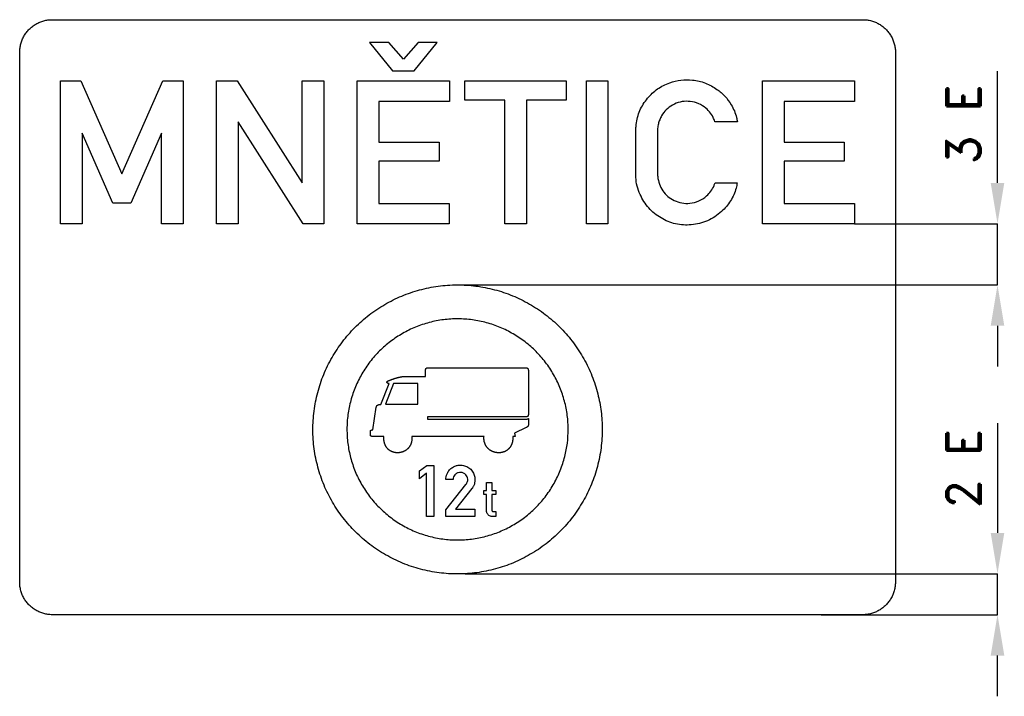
# Model space of a CAD drawing. Header units: millimetres. Extents: x 776 to 4819, y -3278 to 6065.
# Tile 2 of 4: x 1350 to 4243, y -546 to 1444. Entities that reach past the tile are written whole.
import ezdxf

# ---------------------------------------------------------------- set-up
doc = ezdxf.new("R2010")
doc.units = ezdxf.units.MM
doc.header["$LTSCALE"] = 5
doc.layers.add('Kóty', color=2, linetype='Continuous')
doc.layers.add('Značka', color=7, linetype='Continuous')
doc.styles.get("Standard").update_dxf_attribs({"font": 'romand.shx', "height": 100})

msp = doc.modelspace()

# ---------------------------------------------------------------- linework, layer by layer
at = {"layer": 'Kóty'}
for p, q in [((4223.5, 964.1), (4223.5, 1292.2)), ((3803.1, 844.1), (4223.7, 844.1)), ((2634.4, 664.1), (4223.7, 664.1)), ((4223.5, 544.1), (4223.5, 424.1)), ((4223.5, 257.8), (4223.5, -65.5)), ((2659.1, -185.5), (4223.7, -185.5)), ((3705.4, -305.9), (4223.7, -305.9)), ((4223.5, -545.9), (4223.5, -425.9))]:
    msp.add_line(p, q, dxfattribs=at)
for points in [[(4223.5, 664.1), (4223.5, 844.1)], [(4223.5, -305.9), (4223.5, -185.5)]]:
    msp.add_lwpolyline(points, dxfattribs=at)
for points in [[(4203.5, 964.1), (4243.5, 964.1), (4223.5, 844.1)], [(4203.5, 544.1), (4243.5, 544.1), (4223.5, 664.1)], [(4203.5, -65.5), (4243.5, -65.5), (4223.5, -185.5)], [(4203.5, -425.9), (4243.5, -425.9), (4223.5, -305.9)]]:
    msp.add_solid(points, dxfattribs=at)
at = {"layer": 'Značka', "color": 251}
for points in [[(1446, -305.9), (1445.6, -305.9), (1445.2, -305.9, -0.03218), (1432.8, -305, -0.035443), (1420.7, -302.5, -0.036267), (1408.9, -298.5, -0.034421), (1397.8, -292.9, -0.033721), (1387.4, -286, -0.034085), (1378.1, -277.8, -0.034209), (1369.9, -268.5, -0.034229), (1363, -258.1, -0.034044), (1357.4, -247, -0.033412), (1353.4, -235.2, -0.034127), (1350.8, -223.1, -0.036745), (1350, -210.7), (1350, -210.3), (1350, -209.9), (1350, 1348.1), (1350, 1348.5), (1350, 1348.8, -0.03218), (1350.9, 1361.2, -0.035443), (1353.4, 1373.4, -0.036267), (1357.4, 1385.2, -0.034421), (1363, 1396.3, -0.033721), (1369.9, 1406.6, -0.034085), (1378.1, 1416, -0.034209), (1387.4, 1424.2, -0.034229), (1397.8, 1431.1, -0.034044), (1408.9, 1436.7, -0.033412), (1420.7, 1440.7, -0.034127), (1432.9, 1443.3, -0.036745), (1445.2, 1444.1), (1445.6, 1444.1), (1446, 1444.1), (3827.5, 1444.1), (3827.9, 1444.1), (3828.2, 1444.1, -0.03218), (3840.6, 1443.2, -0.035443), (3852.8, 1440.7, -0.036267), (3864.6, 1436.7, -0.034421), (3875.7, 1431.1, -0.033721), (3886.1, 1424.2, -0.034085), (3895.4, 1416, -0.034209), (3903.6, 1406.7, -0.034229), (3910.5, 1396.3, -0.034044), (3916.1, 1385.2, -0.033412), (3920.1, 1373.4, -0.034127), (3922.7, 1361.2, -0.036745), (3923.5, 1348.8), (3923.5, 1348.5), (3923.5, 1348.1), (3923.5, -209.9), (3923.5, -210.3), (3923.5, -210.7, -0.03218), (3922.6, -223.1, -0.035443), (3920.1, -235.2, -0.036267), (3916.1, -247, -0.034421), (3910.5, -258.1, -0.033721), (3903.6, -268.5, -0.034085), (3895.4, -277.8, -0.034209), (3886.1, -286, -0.034229), (3875.7, -292.9, -0.034044), (3864.6, -298.5, -0.033412), (3852.8, -302.5, -0.034127), (3840.6, -305.1, -0.036745), (3828.2, -305.9), (3827.9, -305.9), (3827.5, -305.9), (1446, -305.9)], [(3458.7, 964.1, -0.003816), (3457.1, 956.3, -0.011439), (3455.3, 948.6, -0.074263), (3439, 911.3, -0.07334), (3412.4, 879.9, -0.08747), (3371.4, 852.6, -0.087035), (3323.5, 840.9, -0.081784), (3277.4, 843.6, -0.08264), (3234.8, 860.9, -0.082251), (3198.7, 890.5, -0.076608), (3173.4, 929.9, -0.04905), (3164.3, 954.5, -0.064051), (3161, 980.2, -0.006455), (3161, 983.3, -0.002149), (3161.1, 986.4), (3161.1, 1127.4, -0.002029), (3161.4, 1131.7, -0.006078), (3161.8, 1135.9, -0.076271), (3172.6, 1176.8, -0.07692), (3195.3, 1212.9, -0.073289), (3224.5, 1240.3, -0.069833), (3260.2, 1258.4, -0.059245), (3293.3, 1266.5, -0.060628), (3327.3, 1266.6, -0.068021), (3365, 1257.6, -0.066413), (3399.1, 1239, -0.054), (3422.5, 1218.7, -0.055388), (3440.9, 1193.9, -0.038274), (3450.2, 1175.6, -0.040685), (3456.4, 1156.2, -0.009638), (3457.8, 1150.2, -0.003213), (3459, 1144.1), (3393.3, 1144.1, 0.005205), (3390.7, 1150.4, 0.015619), (3387.9, 1156.6, 0.06078), (3376.9, 1173.5, 0.062685), (3361.9, 1187.3, 0.078732), (3339.4, 1199.3, 0.078054), (3314.3, 1203.9, 0.073304), (3290.6, 1201.8, 0.073372), (3268.6, 1193, 0.069984), (3250.2, 1179.3, 0.07029), (3236.4, 1161.3, 0.038764), (3230.8, 1150, 0.035398), (3226.9, 1138, 0.02205), (3225.4, 1131.1, 0.028822), (3224.7, 1124.1, 0.006426), (3224.6, 1122.3, 0.00214), (3224.5, 1120.4), (3224.5, 987.5, 0.001844), (3224.7, 984.8, 0.005519), (3225, 982, 0.059571), (3229.9, 960.7, 0.068114), (3240, 941.2, 0.072023), (3254.6, 924.5, 0.068624), (3273.4, 912.4, 0.071735), (3295.8, 905, 0.073122), (3319.3, 904.2, 0.082628), (3345.5, 911, 0.081788), (3368.2, 925.8, 0.058785), (3381.2, 939.8, 0.059236), (3390.4, 956.3, 0.010199), (3392, 960.2, 0.003403), (3393.5, 964.1), (3458.7, 964.1)], [(2714.5, 218.5), (2502.5, 218.5), (2502.5, 218.4), (2502.5, 218.3), (2502.5, 217.7), (2502.6, 217.2), (2502.6, 216.6), (2502.6, 216.1), (2502.6, 215.5), (2502.6, 215), (2502.7, 214.6), (2502.7, 214.1), (2502.7, 213.7), (2502.7, 213.2), (2502.7, 213.1), (2502.7, 213), (2502.7, 212.7), (2502.7, 212.4), (2502.7, 211.8), (2502.6, 211.2, -0.007755), (2502.6, 209.6, -0.008205), (2502.4, 208.1, -0.011512), (2502.2, 206, -0.012022), (2501.8, 204, -0.012346), (2501.4, 202, -0.012488), (2500.9, 200, -0.010883), (2500.4, 198.4, -0.012605), (2499.8, 196.8, -0.014123), (2499, 194.9, -0.008699), (2498.1, 193.1, -0.008712), (2497.2, 191.3, -0.014552), (2496.2, 189.6, -0.013654), (2495.3, 188.2, -0.011883), (2494.3, 186.8, -0.011163), (2493.3, 185.5, -0.011452), (2492.2, 184.2, -0.009503), (2491.3, 183.3, -0.009962), (2490.4, 182.3, -0.011241), (2489.2, 181.2, -0.008228), (2487.9, 180.1, -0.009527), (2486.4, 178.9, -0.013117), (2484.9, 177.8, -0.011801), (2483.5, 176.9, -0.010583), (2482.2, 176.1, -0.010047), (2480.8, 175.3, -0.010176), (2479.3, 174.6, -0.008361), (2478.2, 174.1, -0.008698), (2477, 173.6, -0.00986), (2475.5, 173, -0.007399), (2474, 172.5, -0.008852), (2472.2, 172, -0.011909), (2470.3, 171.5, -0.01073), (2468.8, 171.1, -0.009815), (2467.2, 170.9, -0.009448), (2465.7, 170.6, -0.009617), (2464.1, 170.5, -0.007985), (2462.9, 170.4, -0.008433), (2461.6, 170.4, -0.009582), (2460, 170.3, -0.007079), (2458.4, 170.4, -0.008623), (2456.6, 170.5, -0.012024), (2454.7, 170.7, -0.011026), (2453.1, 170.9, -0.010222), (2451.6, 171.2, -0.009986), (2450.1, 171.5, -0.010306), (2448.6, 171.9, -0.008673), (2447.4, 172.3, -0.009271), (2446.2, 172.7, -0.010656), (2444.7, 173.3, -0.007992), (2443.3, 173.9, -0.009943), (2441.5, 174.7, -0.013695), (2439.9, 175.6, -0.012492), (2438.5, 176.4, -0.011529), (2437.2, 177.2, -0.011221), (2435.9, 178.2, -0.011568), (2434.6, 179.1, -0.00974), (2433.7, 179.9, -0.010465), (2432.7, 180.8, -0.011994), (2431.6, 181.9, -0.008931), (2430.5, 183.1, -0.009683), (2429.4, 184.4, -0.013089), (2428.4, 185.7, -0.01166), (2427.6, 186.9, -0.010345), (2426.8, 188.1, -0.009715), (2426, 189.3, -0.009729), (2425.4, 190.5, -0.007898), (2424.8, 191.5, -0.008099), (2424.4, 192.6, -0.009106), (2423.8, 193.9, -0.006784), (2423.3, 195.2, -0.010255), (2422.5, 197.3, -0.013261), (2421.9, 199.4, -0.01187), (2421.4, 201.2, -0.011015), (2421, 203, -0.010456), (2420.7, 204.8, -0.010192), (2420.5, 206.7, -0.008999), (2420.3, 208.1, -0.010945), (2420.3, 209.6, -0.010638), (2420.3, 211.5, -0.002176), (2420.3, 213.3), (2420.3, 214), (2420.3, 214.6), (2420.3, 215.1), (2420.3, 215.6), (2420.4, 216.1), (2420.4, 216.6), (2420.4, 217), (2420.4, 217.4), (2420.5, 217.8), (2420.5, 218.3), (2420.5, 218.4), (2420.5, 218.5), (2388, 218.5), (2388, 218.5), (2388, 218.5), (2387.9, 218.5), (2387.9, 218.5), (2387.8, 218.5), (2387.8, 218.5), (2387.7, 218.5), (2387.7, 218.5), (2387.6, 218.5), (2387.6, 218.5), (2387.6, 218.5), (2387.5, 218.5), (2387.2, 218.5), (2386.8, 218.5), (2386.5, 218.5), (2386.2, 218.5), (2385.9, 218.5), (2385.6, 218.5), (2385.4, 218.6), (2385.2, 218.6), (2384.9, 218.7), (2384.6, 218.7), (2384.4, 218.7), (2384.2, 218.8), (2384, 218.8), (2383.9, 218.9), (2383.7, 218.9), (2383.5, 219), (2383.4, 219), (2383.3, 219.1), (2383.1, 219.1), (2383, 219.2), (2382.8, 219.3), (2382.7, 219.3), (2382.6, 219.4), (2382.5, 219.4), (2382.4, 219.5), (2382.3, 219.6), (2382.3, 219.6), (2382.2, 219.7), (2382.1, 219.7), (2382, 219.8), (2381.9, 219.9), (2381.8, 220), (2381.8, 220), (2381.7, 220.1), (2381.6, 220.2), (2381.5, 220.3), (2381.5, 220.3), (2381.4, 220.4), (2381.4, 220.5), (2381.3, 220.6), (2381.2, 220.7), (2381.2, 220.8), (2381.1, 220.9), (2381.1, 220.9), (2381, 221), (2381, 221.1), (2380.9, 221.2), (2380.9, 221.3), (2380.9, 221.4), (2380.8, 221.5), (2380.8, 221.6), (2380.8, 221.7), (2380.7, 221.8), (2380.7, 221.9), (2380.7, 222), (2380.7, 222.1), (2380.7, 222.1), (2380.6, 222.2), (2380.6, 222.3), (2380.6, 222.4), (2380.6, 222.5), (2380.6, 222.7), (2380.5, 222.8), (2380.5, 222.9), (2380.5, 223), (2380.5, 223.1), (2380.5, 223.2), (2380.5, 223.3), (2380.5, 223.4), (2380.5, 223.6), (2380.5, 223.6), (2380.5, 223.6), (2380.5, 223.7), (2380.5, 223.7), (2380.5, 223.7), (2380.5, 223.8), (2380.5, 223.8), (2380.5, 223.8), (2380.5, 223.9), (2380.5, 223.9), (2380.5, 224), (2380.5, 224.1), (2380.5, 224.3), (2380.5, 224.6), (2380.5, 225.1), (2380.5, 225.7), (2380.5, 226.4), (2380.5, 227.1), (2380.5, 227.9), (2380.5, 228.6), (2380.5, 229.2), (2380.5, 229.8), (2380.5, 230.5), (2380.5, 231.2), (2380.5, 231.5), (2380.5, 231.8), (2380.5, 232.1), (2380.5, 232.4), (2380.6, 232.6), (2380.6, 232.9), (2380.6, 233.1), (2380.7, 233.3, -0.008134), (2380.7, 233.5), (2380.8, 233.8), (2380.8, 234), (2380.8, 234.1), (2380.9, 234.3), (2380.9, 234.4), (2381, 234.6), (2381, 234.7), (2381.1, 234.8), (2381.1, 234.9, -0.007651), (2381.2, 235.1), (2381.3, 235.2, -0.005953), (2381.4, 235.4, -0.009222), (2381.4, 235.5, -0.008782), (2381.5, 235.6, -0.008298), (2381.6, 235.7, -0.008246), (2381.7, 235.8, -0.008646), (2381.7, 235.9, -0.007457), (2381.8, 236, -0.008233), (2381.9, 236.1, -0.009391), (2382, 236.2, -0.006589), (2382.1, 236.3, -0.007624), (2382.2, 236.4, -0.010647), (2382.3, 236.5, -0.009557), (2382.4, 236.6, -0.008394), (2382.5, 236.7, -0.007869), (2382.6, 236.8, -0.007948), (2382.7, 236.8, -0.006409), (2382.8, 236.9), (2382.9, 236.9, -0.007392), (2383, 237), (2383.1, 237.1, -0.007782), (2383.3, 237.2, -0.009389), (2383.4, 237.2, -0.008026), (2383.6, 237.3), (2383.7, 237.3), (2383.9, 237.4), (2384, 237.4), (2384.1, 237.5), (2384.2, 237.5), (2384.4, 237.5), (2384.5, 237.6), (2384.6, 237.6), (2384.7, 237.6), (2384.8, 237.6), (2384.9, 237.7), (2385, 237.7), (2385.1, 237.7), (2385.1, 237.7), (2385.2, 237.7), (2385.3, 237.7), (2385.4, 237.8), (2385.6, 237.8), (2385.7, 237.8), (2385.9, 237.8), (2386, 237.8), (2386.2, 237.8), (2386.3, 237.8), (2386.4, 237.8), (2386.5, 237.9), (2386.7, 237.9), (2386.8, 237.9), (2386.8, 237.9), (2386.9, 237.9), (2386.9, 237.9), (2387, 237.9), (2387, 237.9), (2387.1, 237.9), (2387.1, 237.9), (2387.2, 237.9), (2387.2, 237.9), (2387.2, 237.9), (2387.2, 237.9), (2387.3, 237.9), (2398, 304.3), (2398, 304.3), (2398, 304.3), (2398, 304.3), (2398, 304.4), (2398, 304.4), (2398, 304.5), (2398.1, 304.6), (2398.1, 304.7), (2398.1, 304.8), (2398.1, 304.9), (2398.2, 305), (2398.2, 305.1), (2398.2, 305.2), (2398.2, 305.3), (2398.2, 305.4), (2398.3, 305.4), (2398.3, 305.4), (2398.3, 305.5), (2398.3, 305.6), (2398.4, 305.8), (2398.4, 305.9, -0.003216), (2398.6, 306.3, -0.005076), (2398.7, 306.7, -0.009313), (2399, 307.2, -0.01259), (2399.2, 307.7, -0.015253), (2399.4, 308.1, -0.017813), (2399.7, 308.6, -0.015508), (2400, 308.9, -0.015123), (2400.2, 309.3, -0.017391), (2400.6, 309.6, -0.01842), (2400.9, 309.9, -0.002654), (2401, 310), (2401.1, 310.1), (2401.1, 310.1), (2401.1, 310.1), (2401.1, 310.1), (2401.1, 310.1), (2401.1, 310.1), (2401.1, 310.1), (2401.1, 310.1), (2401.2, 310.1), (2401.2, 310.1), (2401.2, 310.2), (2401.2, 310.2), (2401.2, 310.2), (2401.3, 310.3, -0.004054), (2401.4, 310.3, -0.010254), (2401.7, 310.5, -0.008922), (2401.9, 310.7, -0.020091), (2402.5, 311, -0.017938), (2403.1, 311.3, -0.021404), (2404.1, 311.7, -0.017376), (2405, 312, -0.014701), (2406, 312.2, -0.012686), (2407, 312.4, -0.00864), (2407.8, 312.5, -0.007504), (2408.5, 312.6, -0.007064), (2409.3, 312.7, -0.007173), (2410.1, 312.8), (2410.3, 312.8), (2410.4, 312.8), (2410.4, 312.8), (2410.4, 312.8), (2410.5, 312.8), (2410.5, 312.8), (2410.6, 312.8), (2410.6, 312.8), (2410.7, 312.8), (2410.8, 312.8), (2410.9, 312.8), (2411, 312.8), (2411.1, 312.8), (2411.2, 312.8), (2411.3, 312.8), (2411.3, 312.8), (2411.4, 312.8), (2411.4, 312.8), (2435.3, 374.2), (2435.3, 374.2), (2435.3, 374.2), (2435.3, 374.2), (2435.2, 374.2), (2435.2, 374.2), (2435.1, 374.2), (2435.1, 374.1), (2435, 374.1), (2435, 374.1), (2434.9, 374.1), (2434.9, 374.1), (2434.8, 374.1), (2434.5, 374.1, -0.011447), (2434.2, 374.2, -0.011357), (2433.9, 374.2, -0.009742), (2433.6, 374.2), (2433.4, 374.2, -0.00977), (2433.1, 374.3), (2432.9, 374.3), (2432.7, 374.4, -0.010529), (2432.4, 374.5), (2432.2, 374.6), (2431.9, 374.6), (2431.7, 374.7), (2431.5, 374.8), (2431.4, 374.9), (2431.2, 375), (2431, 375.1), (2430.9, 375.2), (2430.8, 375.3), (2430.6, 375.4), (2430.4, 375.5), (2430.3, 375.6), (2430.2, 375.7), (2430.1, 375.8), (2430, 375.9), (2430, 376), (2429.9, 376.1), (2429.8, 376.1), (2429.8, 376.2), (2429.7, 376.3), (2429.6, 376.4), (2429.6, 376.5), (2429.5, 376.7), (2429.4, 376.8), (2429.4, 376.9), (2429.4, 377), (2429.3, 377.1), (2429.3, 377.2), (2429.3, 377.3), (2429.3, 377.4), (2429.3, 377.5), (2429.2, 377.6, -0.017041), (2429.2, 377.8), (2429.2, 377.9), (2429.2, 378), (2429.3, 378.1), (2429.3, 378.3), (2429.3, 378.3), (2429.3, 378.4), (2429.4, 378.6), (2429.4, 378.7, -0.012164), (2429.5, 378.8, -0.015549), (2429.5, 379, -0.013294), (2429.6, 379.1, -0.011222), (2429.7, 379.2, -0.010032), (2429.8, 379.4, -0.009659), (2429.8, 379.5, -0.007391), (2429.9, 379.6, -0.006974), (2430, 379.7, -0.00764), (2430.1, 379.8, -0.005963), (2430.2, 379.9, -0.008977), (2430.3, 380.1, -0.010811), (2430.5, 380.2, -0.009097), (2430.6, 380.3, -0.007764), (2430.8, 380.5, -0.006936), (2430.9, 380.6, -0.00659), (2431.1, 380.7, -0.005061), (2431.2, 380.8, -0.004902), (2431.3, 380.9, -0.005162), (2431.5, 381, -0.003416), (2431.6, 381.1, -0.006772), (2432, 381.3, -0.009296), (2432.3, 381.5, -0.008133), (2432.6, 381.7, -0.006832), (2432.9, 381.9, -0.006098), (2433.2, 382, -0.005936), (2433.6, 382.2, -0.004696), (2433.8, 382.3, -0.004728), (2434.1, 382.4, -0.004959), (2434.4, 382.5), (2434.7, 382.6), (2434.8, 382.7), (2434.9, 382.7), (2435, 382.7), (2435.1, 382.8), (2435.2, 382.8), (2435.3, 382.8), (2435.4, 382.9), (2435.4, 382.9), (2435.5, 382.9), (2435.6, 383), (2435.7, 383), (2435.8, 383), (2435.9, 383), (2435.9, 383.1), (2436, 383.1), (2436.1, 383.1), (2436.1, 383.1), (2436.2, 383.1), (2436.3, 383.2), (2436.3, 383.2), (2436.5, 383.3), (2436.7, 383.3), (2436.9, 383.4), (2437, 383.4), (2437.2, 383.5), (2437.3, 383.6), (2437.5, 383.6), (2437.6, 383.7), (2437.7, 383.7), (2437.9, 383.8), (2438.5, 384), (2439.1, 384.2), (2439.6, 384.4), (2440, 384.6), (2440.5, 384.8), (2441, 385), (2441.4, 385.1), (2441.8, 385.3), (2442.3, 385.4), (2442.8, 385.6), (2443.8, 386), (2444.8, 386.4), (2445.6, 386.7), (2446.4, 387), (2447.3, 387.3), (2448.1, 387.6), (2448.8, 387.8), (2449.5, 388.1), (2450.3, 388.4), (2451.1, 388.6, -0.00171), (2452.3, 389, -0.002233), (2453.5, 389.4, -0.00205), (2454.5, 389.8, -0.001993), (2455.6, 390.1, -0.002), (2456.6, 390.4, -0.00207), (2457.6, 390.7), (2458.4, 390.9, -0.001982), (2459.2, 391.1, -0.002245), (2460.2, 391.4, -0.001532), (2461.2, 391.7, -0.001668), (2462.3, 391.9, -0.002519), (2463.4, 392.2, -0.002357), (2464.3, 392.4, -0.002164), (2465.2, 392.6, -0.002075), (2466.1, 392.8, -0.00209), (2467, 393), (2467.8, 393.2), (2468.5, 393.3, -0.002165), (2469.4, 393.5), (2470.3, 393.6), (2471.6, 393.8, -0.001931), (2472.8, 394.1, -0.002211), (2473.8, 394.2, -0.00262), (2474.9, 394.4, -0.003142), (2475.9, 394.5, -0.003783), (2476.9, 394.7, -0.003343), (2477.8, 394.7, -0.003464), (2478.6, 394.8, -0.004227), (2479.5, 394.9, -0.005192), (2480.4, 395), (2480.5, 395), (2480.7, 395), (2480.7, 395), (2480.7, 395), (2480.8, 395), (2480.8, 395), (2481, 395), (2481.1, 395), (2481.3, 395), (2481.5, 395), (2481.7, 395), (2481.9, 395.1), (2482, 395.1), (2482.2, 395.1), (2482.3, 395.1), (2482.5, 395.1), (2482.5, 395.1), (2482.6, 395.1), (2542.8, 395.1), (2542.8, 412.5), (2542.8, 412.5), (2542.8, 412.5), (2542.8, 412.6), (2542.8, 412.7), (2542.8, 412.7), (2542.8, 412.8), (2542.8, 412.8), (2542.8, 412.9), (2542.8, 412.9), (2542.8, 413), (2542.8, 413), (2542.8, 413.1), (2542.8, 413.5), (2542.9, 413.8), (2542.9, 414.2), (2542.9, 414.5), (2543, 414.8, -0.006708), (2543, 415.1), (2543, 415.3, -0.007714), (2543.1, 415.6, -0.008658), (2543.2, 415.9), (2543.2, 416.2), (2543.3, 416.4, -0.00727), (2543.3, 416.6), (2543.4, 416.8), (2543.5, 416.9), (2543.5, 417.1, -0.007835), (2543.6, 417.2), (2543.7, 417.4, -0.007811), (2543.7, 417.5, -0.00904), (2543.8, 417.7, -0.006492), (2543.9, 417.8, -0.00618), (2544, 417.9, -0.009052), (2544.1, 418.1, -0.008496), (2544.1, 418.2, -0.008094), (2544.2, 418.3, -0.008033), (2544.3, 418.4, -0.008363), (2544.4, 418.5, -0.007184), (2544.4, 418.6, -0.007945), (2544.5, 418.7, -0.008996), (2544.6, 418.8, -0.006185), (2544.7, 418.8, -0.007237), (2544.8, 418.9, -0.010324), (2544.9, 419, -0.009289), (2545.1, 419.1, -0.008102), (2545.2, 419.2, -0.007554), (2545.3, 419.3, -0.007647), (2545.4, 419.3), (2545.5, 419.4), (2545.6, 419.5, -0.00709), (2545.7, 419.5), (2545.8, 419.6, -0.008826), (2546, 419.7, -0.010294), (2546.2, 419.7, -0.008611), (2546.3, 419.8), (2546.5, 419.9), (2546.6, 419.9), (2546.8, 420), (2546.9, 420), (2547.1, 420), (2547.2, 420.1), (2547.4, 420.1), (2547.6, 420.1), (2547.7, 420.2), (2547.9, 420.2), (2548, 420.2), (2548.1, 420.2), (2548.3, 420.2), (2548.4, 420.2), (2548.5, 420.3), (2548.6, 420.3), (2548.8, 420.3), (2549, 420.3), (2549.3, 420.3), (2549.5, 420.3), (2549.7, 420.3), (2549.9, 420.3), (2550.1, 420.3), (2550.3, 420.3), (2550.5, 420.3), (2550.7, 420.3), (2550.8, 420.3), (2550.9, 420.3), (2550.9, 420.3), (2838.7, 420.3), (2838.8, 420.3), (2839, 420.3, -0.050327), (2840, 420.2, -0.055281), (2841, 419.8, -0.049392), (2841.8, 419.3, -0.042099), (2842.5, 418.7, -0.041536), (2843.2, 417.8, -0.03685), (2843.8, 416.9, -0.030341), (2844.2, 416, -0.026823), (2844.5, 415.1, -0.028121), (2844.7, 414.1, -0.032382), (2844.8, 413), (2844.8, 412.9), (2844.8, 412.7), (2844.8, 412.7), (2844.8, 410.8), (2844.8, 408.8), (2844.8, 404.9), (2844.8, 401), (2844.8, 391.3), (2844.8, 381.5), (2844.8, 368.5), (2844.8, 355.5), (2844.8, 342.5), (2844.8, 329.5), (2844.8, 319.1), (2844.8, 308.8), (2844.8, 297.7), (2844.8, 286.7), (2844.8, 284.7), (2844.8, 282.8), (2844.8, 282.7), (2844.8, 282.7), (2844.8, 282.6), (2844.8, 282.5), (2844.8, 282.3), (2844.8, 282.1), (2844.8, 281.8), (2844.7, 281.6), (2844.7, 281.3), (2844.7, 281), (2844.7, 280.8), (2844.6, 280.6, -0.009045), (2844.6, 280.3), (2844.5, 280), (2844.5, 279.9), (2844.4, 279.7), (2844.4, 279.5), (2844.3, 279.4), (2844.3, 279.2), (2844.2, 279.1), (2844.2, 279), (2844.1, 278.9, -0.008565), (2844.1, 278.7, -0.006143), (2844, 278.6, -0.007581), (2843.9, 278.4, -0.011455), (2843.8, 278.3, -0.010616), (2843.7, 278.1, -0.009527), (2843.6, 278, -0.009111), (2843.6, 277.9, -0.00934), (2843.5, 277.8, -0.00782), (2843.4, 277.7, -0.008327), (2843.3, 277.6, -0.009386), (2843.2, 277.5, -0.006669), (2843.1, 277.4, -0.008828), (2842.9, 277.3, -0.012493), (2842.8, 277.2, -0.011089), (2842.6, 277.1, -0.009392), (2842.5, 277, -0.008496), (2842.4, 276.9, -0.008358), (2842.2, 276.8, -0.006649), (2842.1, 276.7), (2842, 276.7, -0.007231), (2841.8, 276.6), (2841.7, 276.5, -0.007022), (2841.5, 276.4, -0.009686), (2841.2, 276.3, -0.008399), (2841, 276.3), (2840.9, 276.2), (2840.7, 276.2), (2840.5, 276.1), (2840.3, 276.1), (2840.1, 276), (2839.9, 276), (2839.7, 276, -0.006476), (2839.4, 275.9, -0.007305), (2839, 275.8, -0.006072), (2838.6, 275.8), (2838.3, 275.8), (2838, 275.7), (2837.7, 275.7), (2837.4, 275.7), (2837.2, 275.7), (2836.8, 275.7), (2836.5, 275.7), (2836.4, 275.7), (2836.3, 275.7), (2836.3, 275.7), (2836.2, 275.7), (2836.1, 275.7), (2836.1, 275.7), (2836, 275.7), (2836, 275.7), (2835.9, 275.7), (2835.8, 275.7), (2835.8, 275.7), (2835.8, 275.7), (2548.8, 275.7), (2548.8, 269.5), (2837.2, 269.5), (2839.3, 269.5), (2839.4, 269.5), (2839.4, 269.5), (2839.6, 269.5), (2839.7, 269.5), (2839.9, 269.5), (2840.1, 269.5), (2840.3, 269.5), (2840.4, 269.5), (2840.6, 269.5), (2840.7, 269.5), (2840.9, 269.6), (2841, 269.6), (2841.2, 269.6), (2841.4, 269.6), (2841.6, 269.6), (2841.7, 269.6), (2841.9, 269.7), (2842.1, 269.7), (2842.2, 269.7), (2842.3, 269.8), (2842.5, 269.8), (2842.6, 269.9), (2842.8, 269.9, 0.009146), (2842.9, 270), (2843.1, 270), (2843.2, 270.1, 0.008211), (2843.3, 270.1, 0.008754), (2843.4, 270.2), (2843.5, 270.2, 0.007958), (2843.6, 270.3, 0.009496), (2843.7, 270.4, 0.007985), (2843.8, 270.4, 0.008526), (2843.9, 270.5, 0.010735), (2844.1, 270.6, 0.009635), (2844.1, 270.7, 0.009184), (2844.2, 270.8, 0.009126), (2844.3, 270.8, 0.009514), (2844.4, 270.9, 0.007944), (2844.4, 271, 0.008369), (2844.5, 271.1, 0.010014), (2844.6, 271.1, 0.008721), (2844.6, 271.2), (2844.7, 271.3), (2844.7, 271.3), (2844.7, 271.3), (2844.7, 271.3), (2844.7, 271.3), (2844.7, 271.4), (2844.7, 271.4), (2844.8, 271.4), (2844.8, 271.4), (2844.8, 271.4), (2844.8, 252), (2844.8, 251.9), (2844.8, 251.9), (2844.8, 251.8), (2844.8, 251.8), (2844.8, 251.8), (2844.8, 251.7), (2844.8, 251.7), (2844.8, 251.7), (2844.8, 251.6), (2844.8, 251.6), (2844.8, 251.6), (2844.8, 251.5), (2844.8, 251.5), (2844.8, 251.4), (2844.8, 251.2), (2844.7, 251.1), (2844.7, 250.9), (2844.7, 250.7), (2844.6, 250.5, -0.008253), (2844.6, 250.3), (2844.5, 250.1), (2844.5, 249.9, -0.008487), (2844.4, 249.7), (2844.4, 249.5, -0.006667), (2844.3, 249.3, -0.010384), (2844.2, 249.1, -0.009591), (2844.1, 249, -0.008321), (2844.1, 248.8, -0.007795), (2844, 248.6, -0.007978), (2843.9, 248.5, -0.006499), (2843.8, 248.4, -0.006582), (2843.7, 248.3, -0.007602), (2843.6, 248.1, -0.006253), (2843.5, 248, -0.008261), (2843.4, 247.8, -0.010004), (2843.2, 247.6, -0.008617), (2843.1, 247.4, -0.007733), (2843, 247.3, -0.007196), (2842.8, 247.2, -0.006995), (2842.7, 247, -0.005695), (2842.6, 246.9, -0.006052), (2842.5, 246.8, -0.006371), (2842.3, 246.7, -0.003537), (2842.1, 246.6, -0.003743), (2842, 246.4, -0.006364), (2841.8, 246.3, -0.005847), (2841.6, 246.2, -0.004745), (2841.5, 246.1, -0.004192), (2841.3, 246, -0.004179), (2841.2, 245.9), (2841, 245.8), (2840.9, 245.7), (2840.7, 245.6), (2840.6, 245.5), (2840.3, 245.4, -0.003676), (2840.1, 245.3), (2839.9, 245.2), (2839.7, 245.1), (2839.5, 245), (2839.4, 244.9), (2839.2, 244.9), (2839, 244.8), (2838.9, 244.7), (2838.7, 244.6), (2838.7, 244.6), (2838.7, 244.6), (2838.6, 244.6), (2838.6, 244.6), (2838.6, 244.6), (2838.6, 244.6), (2838.5, 244.6), (2838.5, 244.5), (2838.5, 244.5), (2838.4, 244.5), (2838.4, 244.5), (2838.4, 244.5), (2838.4, 244.5), (2838.3, 244.5), (2804.4, 228.4), (2805.6, 218.5), (2798.9, 218.5), (2798.9, 218.4), (2798.9, 218.3), (2799, 217.7), (2799, 217), (2799, 216.4), (2799, 215.7), (2799, 215), (2799.1, 214.4), (2799.1, 213.9), (2799.1, 213.4), (2799.1, 212.8, -0.00498), (2799.1, 212.3), (2799.1, 212.2), (2799.1, 212.1), (2799.1, 211.8), (2799, 211.5), (2799, 210.8), (2799, 210.2, -0.00722), (2798.8, 208.6, -0.00774), (2798.7, 207, -0.011024), (2798.4, 204.8, -0.011717), (2798, 202.7, -0.012196), (2797.5, 200.6, -0.01248), (2796.9, 198.5, -0.011005), (2796.4, 196.9, -0.012878), (2795.7, 195.3, -0.014502), (2794.9, 193.3, -0.008941), (2793.9, 191.4, -0.008734), (2792.9, 189.6, -0.01469), (2791.9, 187.9, -0.013876), (2791, 186.5, -0.012202), (2789.9, 185.2, -0.011582), (2788.9, 183.9, -0.011977), (2787.8, 182.7, -0.010016), (2786.8, 181.7, -0.010587), (2785.8, 180.8, -0.012061), (2784.6, 179.7, -0.008995), (2783.2, 178.7, -0.010307), (2781.7, 177.5, -0.013933), (2780.1, 176.5, -0.012458), (2778.8, 175.6, -0.011155), (2777.4, 174.9, -0.010558), (2775.9, 174.2, -0.01064), (2774.5, 173.6, -0.008726), (2773.3, 173.1, -0.00909), (2772.1, 172.7, -0.01024), (2770.6, 172.2, -0.007528), (2769, 171.8, -0.009042), (2767.2, 171.3, -0.012304), (2765.3, 170.9, -0.011039), (2763.7, 170.7, -0.009915), (2762.1, 170.5, -0.009413), (2760.6, 170.4, -0.009519), (2759, 170.3, -0.007823), (2757.7, 170.3, -0.008154), (2756.4, 170.4, -0.009213), (2754.8, 170.4, -0.006832), (2753.3, 170.6, -0.008353), (2751.3, 170.8, -0.011434), (2749.4, 171.1, -0.010392), (2747.9, 171.4, -0.009578), (2746.3, 171.8, -0.009293), (2744.8, 172.2, -0.009528), (2743.2, 172.7, -0.007956), (2742, 173.1, -0.008431), (2740.8, 173.6, -0.009654), (2739.4, 174.2, -0.007248), (2737.9, 174.9, -0.008972), (2736.2, 175.7, -0.012303), (2734.5, 176.7, -0.011245), (2733.1, 177.5, -0.010463), (2731.7, 178.4, -0.01023), (2730.4, 179.4, -0.010552), (2729.2, 180.4, -0.008921), (2728.2, 181.2, -0.009651), (2727.2, 182.1, -0.011021), (2726.1, 183.2, -0.008036), (2725, 184.4, -0.008529), (2723.9, 185.7, -0.011913), (2722.8, 187, -0.010782), (2722, 188.1, -0.009689), (2721.2, 189.3, -0.009227), (2720.4, 190.5, -0.00937), (2719.7, 191.7, -0.007698), (2719.2, 192.7, -0.007974), (2718.7, 193.7, -0.009095), (2718.1, 194.9, -0.006964), (2717.5, 196.2, -0.010307), (2716.8, 198.2, -0.013472), (2716.1, 200.2, -0.012021), (2715.6, 201.8, -0.01097), (2715.2, 203.5, -0.01047), (2714.9, 205.2, -0.010525), (2714.6, 207, -0.008869), (2714.5, 208.3, -0.009764), (2714.4, 209.7, -0.010605), (2714.3, 211.4, -0.006364), (2714.3, 213.2), (2714.3, 213.8), (2714.3, 214.5), (2714.3, 215), (2714.3, 215.5), (2714.4, 216), (2714.4, 216.6), (2714.4, 217), (2714.4, 217.4), (2714.5, 217.9), (2714.5, 218.3), (2714.5, 218.4), (2714.5, 218.5)], [(2602.2, -17.2), (2602.2, 2.9), (2660.9, 76.7, 0.004071), (2661.8, 77.8, 0.012139), (2662.6, 78.9, 0.08299), (2665.8, 85.6, 0.094408), (2666.5, 93, 0.092134), (2664.9, 99.6, 0.08404), (2661.1, 105.4, 0.098137), (2654.5, 110.6, 0.106051), (2646.4, 112.7, 0.106168), (2638.2, 111.7, 0.099954), (2631, 107.5, 0.083722), (2626.5, 102.3, 0.091648), (2624.1, 96, 0.026146), (2623.8, 93.7, 0.008682), (2623.6, 91.3), (2602.2, 91.3, -0.003377), (2602.3, 93.4, -0.010131), (2602.4, 95.4, -0.059422), (2604.2, 104.4, -0.058235), (2608, 112.8, -0.072151), (2615.2, 122, -0.072222), (2624.6, 128.8, -0.061479), (2633.6, 132.5, -0.059941), (2643.3, 134, -0.083063), (2657.2, 132.4, -0.087047), (2669.8, 126.3, -0.087765), (2679.9, 116.5, -0.087799), (2686, 104.1, -0.068484), (2687.9, 93.4, -0.062422), (2687, 82.6, -0.05069), (2684.7, 74.5, -0.061844), (2680.6, 67.2, -0.008353), (2679.8, 66.1, -0.002783), (2679, 65.1), (2630.3, 4.2), (2687.9, 4.2), (2687.9, -17.2), (2602.2, -17.2)], [(2748.8, -17.2), (2739.1, -17.2), (2738.3, -17.1, -0.007839), (2737.6, -17.1, -0.063539), (2733.1, -16.1, -0.071655), (2729.1, -13.9, -0.079315), (2725.5, -10.5, -0.071786), (2723, -6.2, -0.036584), (2722.3, -4.1, -0.046837), (2721.9, -1.9, -0.009247), (2721.9, -1.4), (2721.9, -0.8), (2721.9, 47.2), (2714.1, 47.2), (2714.1, 59.8), (2721.9, 59.8), (2721.9, 82.8), (2737.2, 82.8), (2737.2, 59.8), (2748.9, 59.8), (2748.9, 47.2), (2737.2, 47.2), (2737.2, 2.3), (2737.2, 2), (2737.3, 1.7, 0.048122), (2737.6, 0.4, 0.071772), (2738.2, -0.8, 0.102013), (2739.4, -2, 0.119771), (2741.1, -2.7, 0.019541), (2741.4, -2.7), (2741.7, -2.7), (2748.8, -2.7), (2748.8, -17.2)]]:
    msp.add_lwpolyline(points, format="xyb", dxfattribs=at)
for points in [[(2445.7, 1294.1), (2509.4, 1294.1), (2576.9, 1376.6), (2520.7, 1376.6), (2477.6, 1327.8), (2434.4, 1376.6), (2378.2, 1376.6), (2445.7, 1294.1)], [(1470, 844.1), (1470, 1264), (1530.1, 1264), (1650.3, 991.2), (1770.8, 1264), (1830.6, 1264), (1830.6, 844.1), (1766.6, 844.1), (1766.6, 1110.5), (1676.4, 904.5), (1624.1, 904.5), (1533.9, 1110.5), (1533.9, 844.1), (1470, 844.1)], [(1928.6, 844.1), (1928.6, 1264.1), (1988.9, 1264.1), (2179.7, 964.3), (2179.7, 1264.1), (2244, 1264.1), (2243.6, 844.1), (2183.3, 844.1), (1992.1, 1143.5), (1992.1, 844.1), (1928.6, 844.1)], [(2342, 844.1), (2342, 1264), (2613, 1264), (2613, 1203.5), (2405.7, 1203.5), (2405.7, 1083.7), (2582.4, 1083.7), (2582.4, 1027.5), (2405.7, 1027.5), (2405.7, 903.8), (2612.5, 903.8), (2612.5, 844.1), (2342, 844.1)], [(2775.3, 844.1), (2775.3, 1207.5), (2658.5, 1207.5), (2658.5, 1264), (2955.7, 1264), (2955.7, 1207.5), (2838.9, 1207.5), (2838.9, 844.1), (2775.3, 844.1)], [(3015.2, 844.1), (3015.2, 1264), (3078.8, 1264), (3078.8, 844.1), (3015.2, 844.1)], [(3532.5, 844.1), (3532.5, 1264), (3803.5, 1264), (3803.5, 1203.5), (3596.3, 1203.5), (3596.3, 1083.7), (3772.9, 1083.7), (3772.9, 1027.5), (3596.3, 1027.5), (3596.3, 903.8), (3803, 903.8), (3803, 844.1), (3532.5, 844.1)], [(2424.9, 313.2), (2520.2, 313.2), (2520.2, 373.8), (2448.6, 373.8), (2424.9, 313.2)], [(2545.9, -17.2), (2545.9, 110.1), (2524.6, 94), (2524.6, 116.8), (2546.1, 132.8), (2567.2, 132.8), (2567.2, -17.2), (2545.9, -17.2)]]:
    msp.add_lwpolyline(points, dxfattribs=at)
at = {"layer": 'Značka', "color": 1}
for points in [[(3061.7, 239.1, -0.001642), (3061.7, 236.3, -0.001576), (3061.7, 233.5, -0.032167), (3057.5, 178.1, -0.035723), (3045.8, 123.7, -0.036666), (3027.5, 71.2, -0.034754), (3002, 21.8, -0.034039), (2970.6, -24.1, -0.034453), (2933.3, -65.3, -0.034561), (2891.2, -101.6, -0.034427), (2844.4, -131.7, -0.034389), (2794.3, -155.8, -0.034418), (2741.4, -172.8, -0.034423), (2686.7, -183.2, -0.034417), (2631.2, -185.9, -0.034416), (2575.7, -181.7, -0.034417), (2521.4, -170, -0.034417), (2468.9, -151.6, -0.034417), (2419.4, -126.2, -0.034417), (2373.5, -94.8, -0.034417), (2332.3, -57.5, -0.034417), (2296.1, -15.3, -0.034417), (2265.9, 31.4, -0.034417), (2241.8, 81.5, -0.034417), (2224.8, 134.5, -0.034417), (2214.5, 189.1, -0.034417), (2211.8, 244.6, -0.034417), (2216, 300.1, -0.034417), (2227.7, 354.4, -0.034417), (2246.1, 406.9, -0.034417), (2271.5, 456.4, -0.034417), (2302.8, 502.3, -0.034417), (2340.2, 543.5, -0.034417), (2382.3, 579.8, -0.034417), (2429.1, 609.9, -0.034417), (2479.2, 634, -0.034417), (2532.1, 651, -0.034417), (2586.8, 661.3, -0.034416), (2642.3, 664, -0.034417), (2697.8, 659.9, -0.034418), (2752.1, 648.1, -0.034416), (2804.6, 629.7, -0.034417), (2854, 604.3, -0.034418), (2900, 573, -0.034406), (2941.2, 535.6, -0.034414), (2977.4, 493.5, -0.034487), (3007.6, 446.7, -0.034419), (3031.6, 396.7, -0.034076), (3048.7, 343.7, -0.032791), (3058.7, 291.8, -0.034265), (3061.7, 239.1)], [(2961.7, 239.1, 0.001642), (2961.7, 241.2, 0.001576), (2961.7, 243.3, 0.032167), (2958.5, 285.7, 0.035723), (2949.5, 327.3, 0.036666), (2935.6, 367.5, 0.034754), (2916.1, 405.3, 0.034039), (2892.1, 440.4, 0.034453), (2863.5, 471.9, 0.034561), (2831.3, 499.6, 0.034427), (2795.5, 522.6, 0.034389), (2757.2, 541.1, 0.034418), (2716.7, 554.1, 0.034423), (2675, 562, 0.034417), (2632.5, 564.1, 0.034416), (2590.1, 560.9, 0.034417), (2548.5, 551.9, 0.034417), (2508.4, 537.8, 0.034417), (2470.6, 518.4, 0.034417), (2435.5, 494.4, 0.034417), (2403.9, 465.9, 0.034417), (2376.2, 433.6, 0.034417), (2353.2, 397.9, 0.034417), (2334.8, 359.6, 0.034417), (2321.7, 319.1, 0.034417), (2313.9, 277.3, 0.034417), (2311.8, 234.8, 0.034417), (2315, 192.4, 0.034417), (2323.9, 150.9, 0.034417), (2338, 110.7, 0.034417), (2357.4, 72.9, 0.034417), (2381.4, 37.8, 0.034417), (2410, 6.3, 0.034417), (2442.2, -21.4, 0.034417), (2477.9, -44.5, 0.034417), (2516.3, -62.9, 0.034417), (2556.7, -75.9, 0.034417), (2598.5, -83.8, 0.034416), (2641, -85.9, 0.034417), (2683.4, -82.7, 0.034418), (2725, -73.7, 0.034416), (2765.1, -59.7, 0.034417), (2802.9, -40.2, 0.034418), (2838, -16.3, 0.034406), (2869.5, 12.3, 0.034414), (2897.3, 44.5, 0.034487), (2920.3, 80.3, 0.034419), (2938.7, 118.6, 0.034076), (2951.7, 159.1, 0.032791), (2959.4, 198.8, 0.034265), (2961.7, 239.1)]]:
    msp.add_lwpolyline(points, format="xyb", dxfattribs=at)

# ---------------------------------------------------------------- texts
at = {"layer": 'Kóty', "char_height": 100, "attachment_point": 5, "rotation": 90}
for s, insert in [('\\A1;3 E', (4123.5, 1136.4)), ('\\A1;2 E', (4123.5, 123.4))]:
    msp.add_mtext(s, dxfattribs=dict(at, insert=insert))

doc.saveas('drawing.dxf')
